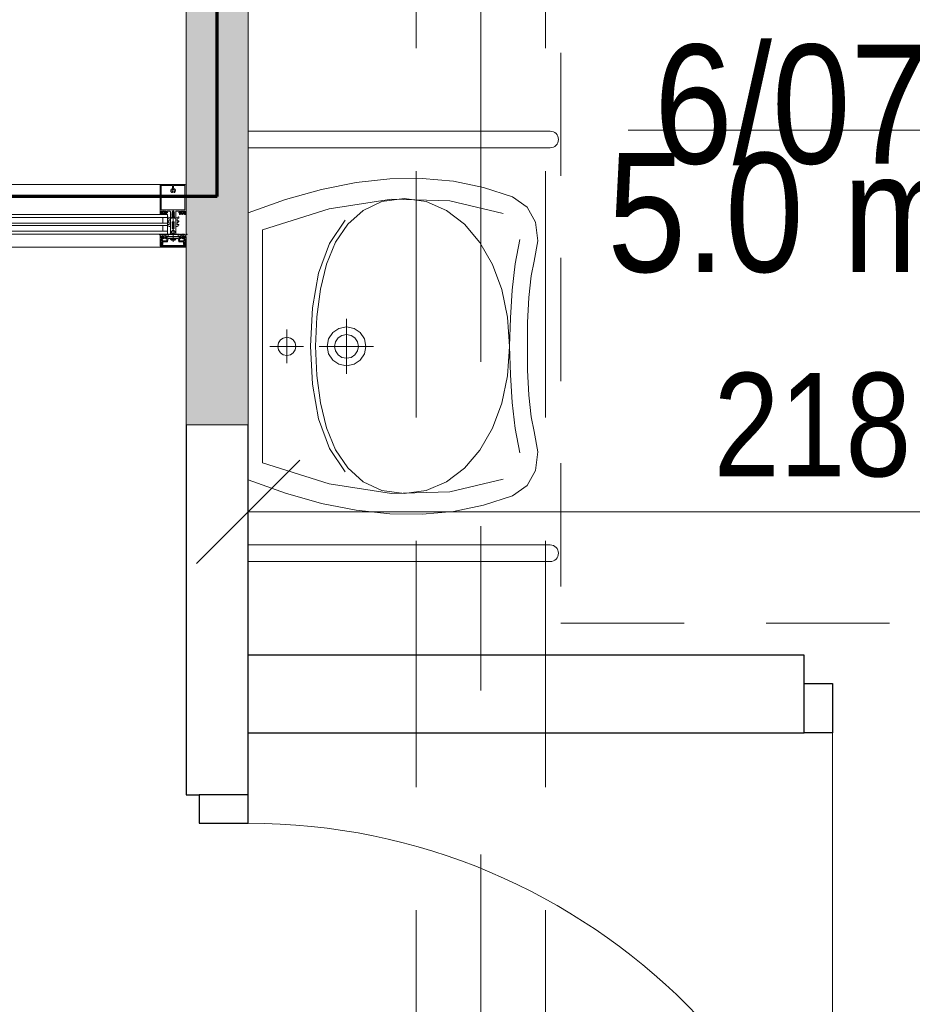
# Model space of a CAD drawing. Header units: centimetres. Extents: x -1631 to 21770, y -8842 to 3590.
# Tile 118 of 133: x 498 to 671, y 1522 to 1712. Entities that reach past the tile are written whole.
import ezdxf

# ---------------------------------------------------------------- set-up
doc = ezdxf.new("R2010")
doc.units = ezdxf.units.CM
for name, pattern in [('Długa kreska', [142.875, 95.25, -47.625]), ('Oś', [222.25, 127, -31.75, 31.75, -31.75]), ('Ponad', [39.688, 23.813, -15.875]), ('Ukryte', [71.438, 47.625, -23.813])]:
    doc.linetypes.add(name, pattern=pattern)
for name, color, linetype, lineweight in [('A-ANNO-DIMS', 211, 'Continuous', 13), ('A-ANNO-DIMS-100', 211, 'Continuous', 13), ('A-AREA-IDEN', 2, 'Continuous', 13), ('A-DETL', 90, 'Continuous', 9), ('A-DETL-GENF', 92, 'Continuous', 9), ('A-DETL-HDLN', 90, 'Ukryte', 9), ('A-DETL-MEDM', 33, 'Continuous', 13), ('A-DOOR', 31, 'Continuous', 13), ('A-FLOR-OVHD', 1, 'Ponad', 9), ('A-GLAZ-CURT', 52, 'Continuous', 9), ('A-GLAZ-CWMG', 51, 'Continuous', 9), ('A-WALL', 113, 'Continuous', 13), ('A-WALL-PATT', 111, 'Continuous', 13), ('P-SANR-FIXT', 6, 'Continuous', 9), ('S-GRID', 1, 'Continuous', 13)]:
    doc.layers.add(name, color=color, linetype=linetype, lineweight=lineweight)
doc.styles.add('Arial Narrow_5', font='ARIALN.TTF', dxfattribs={"height": 20})
doc.styles.add('Arial_11', font='arial.ttf', dxfattribs={"width": 0.85, "height": 23})
doc.dimstyles.new('Diagonal_1_100__0__wewnętrzne', dxfattribs={"dimscale": 30.48, "dimtxt": 20.468619, "dimasz": 0.656168, "dimexe": 0.164042, "dimexo": 0.0625, "dimgap": 0.032808, "dimtad": 1, "dimdec": 0, "dimdsep": 46, "dimtxsty": 'Arial Narrow_5', "dimblk1": 'OBLIQUE', "dimblk2": 'OBLIQUE', "dimsah": 1, "dimcen": 0.09, "dimazin": 0, "dimtfac": 1, "dimtdec": 4, "dimtix": 1, "dimtmove": 0, "dimatfit": 3, "dimfxl": 0, "dimtvp": 1, "dimtolj": 1, "dimtzin": 0, "dimarcsym": 0})

# ---------------------------------------------------------------- blocks, each defined once
blk = doc.blocks.new('DRZWI 1S - automatyczna etykieta - Drzwi 90 _łazienkowe_-2364279-6_piętro IV __13_80 m_ - stan projektowany')
at = {"layer": 'A-DETL-GENF'}
for p, q in [((-50.5, 7.5), (-50.5, -2)), ((-45, 7.5), (-50.5, 7.5)), ((-45, -2), (-45, 7.5)), ((50.5, 7.5), (45, 7.5)), ((45, 7.5), (45, -2)), ((50.5, -2), (50.5, 7.5)), ((-50.5, -2), (-45, -2)), ((45, -2), (50.5, -2))]:
    blk.add_line(p, q, dxfattribs=at)
at = {"layer": 'A-DETL-MEDM', "lineweight": 25}
for p, q in [((-45, 7.5), (-50.5, 7.5)), ((-50.5, 7.5), (-50.5, -2)), ((-45, -2), (-45, 7.5)), ((45, -2), (45, 7.5)), ((45, 7.5), (50.5, 7.5)), ((50.5, 7.5), (50.5, -2)), ((-50.5, -2), (-45, -2)), ((50.5, -2), (45, -2))]:
    blk.add_line(p, q, dxfattribs=at)
at = {"layer": 'A-DOOR'}
blk.add_line((45, 7.5), (45, 97.5), dxfattribs=at)
blk.add_arc((45, 7.5), 90, 90, 180, dxfattribs=at)
blk = doc.blocks.new('umywalka dla N_65x56 koło - Type 1-1264895-6_piętro IV __13_80 m_ - stan projektowany')
at = {"layer": 'P-SANR-FIXT'}
for p, q in [((-29.1, 64.4), (-29.1, 6)), ((-25.9, 64.4), (-25.9, 6)), ((50.9, 64.4), (50.9, 6)), ((54.1, 6), (54.1, 64.4)), ((-11.49, 61.58), (-14.43, 59.97)), ((-7.9, 62.01), (-11.49, 61.58)), ((-3.96, 61.28), (-7.9, 62.01)), ((-1.14, 60.72), (-3.96, 61.28)), ((28.96, 61.28), (26.14, 60.72)), ((32.9, 62.01), (28.96, 61.28)), ((36.49, 61.58), (32.9, 62.01)), ((39.43, 59.97), (36.49, 61.58)), ((-14.43, 59.97), (-16.38, 57.12)), ((3.08, 60.29), (-1.14, 60.72)), ((7.9, 60.04), (3.08, 60.29)), ((12.5, 60.01), (7.9, 60.04)), ((17.1, 60.04), (12.5, 60.01)), ((21.92, 60.29), (17.1, 60.04)), ((26.14, 60.72), (21.92, 60.29)), ((41.38, 57.12), (39.43, 59.97)), ((-16.38, 57.12), (-18.22, 51.51)), ((-8.14, 58.51), (-3.44, 57.63)), ((-3.44, 57.63), (1.64, 57.08)), ((23.33, 57.08), (28.41, 57.63)), ((28.41, 57.63), (33.11, 58.51)), ((43.22, 51.51), (41.38, 57.12)), ((-13.17, 55.28), (-15.64, 44.98)), ((6.84, 56.17), (1.52, 55.04)), ((1.64, 57.08), (6.99, 56.74)), ((12.52, 56.56), (6.84, 56.17)), ((6.99, 56.74), (12.48, 56.52)), ((12.48, 56.52), (17.98, 56.74)), ((18.18, 56.17), (12.52, 56.56)), ((17.98, 56.74), (23.33, 57.08)), ((23.49, 55.04), (18.18, 56.17)), ((40.64, 44.98), (38.17, 55.28)), ((1.52, 55.04), (-3.33, 53.22)), ((28.31, 53.22), (23.49, 55.04)), ((-18.22, 51.51), (-19.42, 45.69)), ((-3.33, 53.22), (-7.59, 50.79)), ((32.54, 50.79), (28.31, 53.22)), ((44.42, 45.69), (43.22, 51.51)), ((-7.59, 50.79), (-11.11, 47.81)), ((36.03, 47.81), (32.54, 50.79)), ((-11.11, 47.81), (-13.79, 44.33)), ((38.68, 44.33), (36.03, 47.81)), ((-19.42, 45.69), (-19.97, 39.64)), ((-15.64, 44.98), (-15.95, 33.74)), ((-13.79, 44.33), (-15.49, 40.42)), ((40.36, 40.42), (38.68, 44.33)), ((40.95, 33.74), (40.64, 44.98)), ((44.97, 39.64), (44.42, 45.69)), ((-15.49, 40.42), (-16.08, 36.14)), ((40.95, 36.14), (40.36, 40.42)), ((-19.97, 39.64), (-19.89, 33.38)), ((44.89, 33.38), (44.97, 39.64)), ((-16.08, 36.14), (-15.49, 31.83)), ((40.36, 31.83), (40.95, 36.14)), ((-19.89, 33.38), (-19.18, 26.89)), ((-15.95, 33.74), (-14.09, 21.65)), ((39.09, 21.65), (40.95, 33.74)), ((44.18, 26.89), (44.89, 33.38)), ((-15.49, 31.83), (-13.8, 28.22)), ((38.67, 28.22), (40.36, 31.83)), ((11.04, 28.47), (12.5, 28.76)), ((12.5, 30.26), (12.5, 19.76)), ((12.5, 28.76), (13.96, 28.47)), ((-19.18, 26.89), (-17.85, 20.17)), ((-13.8, 28.22), (-11.14, 25.26)), ((9.04, 26.47), (9.85, 27.66)), ((9.85, 27.66), (11.04, 28.47)), ((10.87, 26.64), (11.61, 27.13)), ((11.61, 27.13), (12.5, 27.31)), ((12.5, 27.31), (13.39, 27.13)), ((13.39, 27.13), (14.13, 26.64)), ((13.96, 28.47), (15.15, 27.66)), ((15.15, 27.66), (15.96, 26.47)), ((36.01, 25.26), (38.67, 28.22)), ((42.85, 20.17), (44.18, 26.89)), ((-11.14, 25.26), (-7.63, 22.92)), ((7.16, 25.01), (17.84, 25.01)), ((8.75, 25.01), (9.04, 26.47)), ((9.04, 23.56), (8.75, 25.01)), ((10.2, 25.01), (10.38, 25.91)), ((10.38, 24.12), (10.2, 25.01)), ((10.38, 25.91), (10.87, 26.64)), ((14.13, 26.64), (14.62, 25.91)), ((14.62, 25.91), (14.8, 25.01)), ((14.8, 25.01), (14.62, 24.12)), ((15.96, 26.47), (16.25, 25.01)), ((16.25, 25.01), (15.96, 23.56)), ((32.5, 22.92), (36.01, 25.26)), ((-7.38, 21.71), (-11.89, 24.74)), ((-7.63, 22.92), (-3.39, 21.17)), ((9.85, 22.36), (9.04, 23.56)), ((10.87, 23.39), (10.38, 24.12)), ((11.61, 22.89), (10.87, 23.39)), ((12.5, 22.71), (11.61, 22.89)), ((13.39, 22.89), (12.5, 22.71)), ((14.13, 23.39), (13.39, 22.89)), ((14.62, 24.12), (14.13, 23.39)), ((15.96, 23.56), (15.15, 22.36)), ((28.26, 21.17), (32.5, 22.92)), ((36.76, 24.74), (32.25, 21.71)), ((-14.09, 21.65), (-10.01, 8.8)), ((-1.64, 19.63), (-7.38, 21.71)), ((-3.39, 21.17), (1.45, 19.96)), ((11.04, 21.56), (9.85, 22.36)), ((12.5, 21.26), (11.04, 21.56)), ((13.96, 21.56), (12.5, 21.26)), ((15.15, 22.36), (13.96, 21.56)), ((23.42, 19.96), (28.26, 21.17)), ((32.25, 21.71), (26.51, 19.63)), ((35.01, 8.8), (39.09, 21.65)), ((-17.85, 20.17), (-15.89, 13.2)), ((5.06, 18.42), (-1.64, 19.63)), ((1.45, 19.96), (6.76, 19.26)), ((6.76, 19.26), (12.43, 19.04)), ((12.43, 19.04), (18.1, 19.26)), ((18.1, 19.26), (23.42, 19.96)), ((26.51, 19.63), (19.81, 18.42)), ((40.89, 13.2), (42.85, 20.17)), ((12.43, 18.04), (5.06, 18.42)), ((19.81, 18.42), (12.43, 18.04)), ((12.5, 16.73), (12.5, 10.22)), ((15.75, 13.48), (9.25, 13.48)), ((10.75, 13.48), (10.89, 14.16)), ((10.89, 12.8), (10.75, 13.48)), ((10.89, 14.16), (11.26, 14.71)), ((11.26, 14.71), (11.82, 15.09)), ((11.82, 15.09), (12.5, 15.23)), ((12.5, 15.23), (13.18, 15.09)), ((13.18, 15.09), (13.74, 14.71)), ((13.74, 14.71), (14.11, 14.16)), ((14.11, 14.16), (14.25, 13.48)), ((14.25, 13.48), (14.11, 12.8)), ((-15.89, 13.2), (-13.31, 6)), ((11.26, 12.24), (10.89, 12.8)), ((11.82, 11.86), (11.26, 12.24)), ((12.5, 11.72), (11.82, 11.86)), ((13.18, 11.86), (12.5, 11.72)), ((13.74, 12.24), (13.18, 11.86)), ((14.11, 12.8), (13.74, 12.24)), ((38.31, 6), (40.89, 13.2)), ((-10.01, 8.8), (12.5, 8.8)), ((12.5, 8.8), (35.01, 8.8))]:
    blk.add_line(p, q, dxfattribs=at)
for centre in [(-27.5, 64.4), (52.5, 64.4)]:
    blk.add_arc(centre, 1.6, 360, 180, dxfattribs=at)
blk = doc.blocks.new('Schueco_FWS-Glazing1 - SI_38mm_TripGlz 2-2609958-6_piętro IV __13_80 m_ - stan projektowany')
at = {"layer": 'A-GLAZ-CURT'}
for p, q in [((16.9, 0), (-16.9, 0)), ((-16.9, 0), (-16.9, -3.8)), ((16.9, -3.8), (16.9, 0)), ((-16.9, -3.8), (16.9, -3.8))]:
    blk.add_line(p, q, dxfattribs=at)
at = {"layer": 'A-GLAZ-CURT', "lineweight": 13}
for p, q in [((-16.9, -0.6), (16.9, -0.6)), ((-16.9, -1.7), (16.9, -1.7)), ((-16, -0.6), (-16, -1.7)), ((16, -0.6), (16, -1.7)), ((-16.9, -2.1), (16.9, -2.1)), ((-16.9, -3.2), (16.9, -3.2)), ((-16, -2.1), (-16, -3.2)), ((16, -2.1), (16, -3.2))]:
    blk.add_line(p, q, dxfattribs=at)
blk = doc.blocks.new('Rectangular Mullion - Schueco_FWS-50-SI_Tran_CovCap-20mm_Tran-55mm-V14-6_piętro IV __13_80 m_ - stan projektowany')
at = {"layer": 'A-GLAZ-CWMG'}
for p, q in [((525.38, 1680.33), (494.38, 1680.33)), ((489.38, 1670.73), (489.38, 1674.53)), ((494.38, 1670.72), (525.38, 1670.72)), ((494.38, 1668.23), (525.38, 1668.23))]:
    blk.add_line(p, q, dxfattribs=at)
blk = doc.blocks.new('Rectangular Mullion - SI_CovCap-20mm_Tran-55mm-2281819-6_piętro IV __13_80 m_ - stan projektowany')
at = {"layer": 'A-DETL-GENF'}
for p, q in [((2.37, 9.6), (-2.35, 9.6)), ((-2.5, 9.45), (-2.5, 7.8)), ((-2.5, 9.39), (-2.5, 4.79)), ((-2.29, 9.39), (-2.29, 4.79)), ((-0.12, 8.61), (-0.12, 8.55)), ((-0.12, 8.25), (-0.12, 8.13)), ((-0.1, 8.88), (-0.1, 9.34)), ((0.1, 9.34), (0.1, 8.88)), ((0.12, 8.55), (0.12, 8.61)), ((0.12, 8.13), (0.12, 8.25)), ((2.29, 9.39), (2.29, 4.79)), ((2.5, 7.8), (2.5, 9.45)), ((2.5, 9.39), (2.5, 4.79)), ((-2.35, 3.92), (-2.48, 3.92)), ((-2.09, 4.03), (-2.31, 3.93)), ((-2.26, 4.33), (-2.14, 4.43)), ((-2.22, 4.26), (-2.26, 4.28)), ((-1.9, 3.92), (-2.05, 3.86)), ((-2.04, 4.28), (-1.72, 4.28)), ((-2.02, 4.42), (-2.01, 4.41)), ((-1.98, 4.39), (-1.78, 4.39)), ((-1.72, 4.08), (-1.94, 4.08)), ((-1.8, 3.81), (-1.84, 3.9)), ((-1.74, 4.41), (-1.74, 4.42)), ((-1.7, 3.9), (-1.74, 3.81)), ((-1.67, 4.24), (-1.67, 4.13)), ((-1.62, 4.43), (-1.5, 4.33)), ((-1.58, 3.81), (-1.62, 3.9)), ((-1.5, 4.28), (-1.54, 4.26)), ((-1.48, 3.9), (-1.52, 3.82)), ((-1.35, 3.81), (-1.4, 3.9)), ((-0.5, 4.28), (-0.5, 3.15)), ((-0.21, 3.93), (-0.19, 3.94)), ((-0.19, 3.89), (-0.21, 3.91)), ((-0.18, 3.96), (-0.18, 4.1)), ((-0.08, 4.27), (-0.05, 4.28)), ((0, -1.48), (0, 4.68)), ((0.07, 4.27), (0.05, 4.28)), ((0.17, 3.96), (0.17, 4.1)), ((0.21, 3.93), (0.18, 3.94)), ((0.18, 3.89), (0.21, 3.91)), ((0.5, 3.15), (0.5, 4.28)), ((1.35, 3.81), (1.4, 3.9)), ((1.48, 3.9), (1.52, 3.82)), ((1.62, 4.43), (1.5, 4.33)), ((1.5, 4.28), (1.54, 4.26)), ((1.58, 3.81), (1.62, 3.9)), ((1.67, 4.24), (1.67, 4.13)), ((1.7, 3.9), (1.74, 3.81)), ((2.04, 4.28), (1.72, 4.28)), ((1.72, 4.08), (1.94, 4.08)), ((1.74, 4.41), (1.74, 4.42)), ((1.98, 4.39), (1.78, 4.39)), ((1.8, 3.81), (1.84, 3.9)), ((1.9, 3.92), (2.05, 3.86)), ((2.02, 4.42), (2.01, 4.41)), ((2.09, 4.03), (2.31, 3.93)), ((2.26, 4.33), (2.14, 4.43)), ((2.22, 4.26), (2.26, 4.28)), ((2.35, 3.92), (2.48, 3.92)), ((-2.37, 3.8), (-2.47, 3.8)), ((-0.78, 2.94), (-1.04, 3.09)), ((-0.78, 2.21), (-1.04, 2.36)), ((-0.91, 3.3), (-0.53, 3.08)), ((-0.91, 2.57), (-0.83, 2.52)), ((-0.75, 2.57), (-0.75, 2.89)), ((-0.75, 1.84), (-0.75, 2.16)), ((-0.5, 3.04), (-0.5, 1.52)), ((-0.45, 3.1), (-0.35, 3.1)), ((0.37, 3.1), (0.45, 3.1)), ((0.5, 3.04), (0.5, 1.52)), ((0.91, 3.3), (0.52, 3.08)), ((0.75, 2.57), (0.75, 2.89)), ((0.75, 1.84), (0.75, 2.16)), ((0.77, 2.94), (1.04, 3.09)), ((0.77, 2.21), (1.04, 2.36)), ((0.91, 2.57), (0.82, 2.52)), ((2.37, 3.8), (2.47, 3.8)), ((-0.76, 1.47), (-1.04, 1.63)), ((-0.91, 1.85), (-0.83, 1.8)), ((-0.55, 1.47), (-0.74, 1.47)), ((-0.3, 0.5), (-0.3, 0.28)), ((0.3, 0.5), (0.3, 0.28)), ((0.55, 1.47), (0.74, 1.47)), ((0.76, 1.47), (1.04, 1.63)), ((0.91, 1.85), (0.82, 1.8)), ((-2.6, 0), (-2.69, 0)), ((-2.34, -1.03), (-2.15, -1.46)), ((-2.32, -1.59), (-2.04, -1.59)), ((-2.18, -0.02), (-2.26, -0.17)), ((-2.06, -1.25), (-2.13, -1.09)), ((-2.07, -0.1), (-2.12, -0.02)), ((-2.1, -1.49), (-1.14, -1.49)), ((-1.88, -0.42), (-2.01, -0.42)), ((-2.01, -0.48), (-1.95, -0.48)), ((-1.96, -0.02), (-2, -0.1)), ((-1.98, -0.31), (-1.95, -0.36)), ((-1.98, -0.75), (-1.9, -0.85)), ((-1.34, -1.31), (-1.96, -1.31)), ((-1.85, -0.1), (-1.9, -0.02)), ((-1.84, -0.69), (-1.84, -0.57)), ((-1.83, -0.38), (-1.83, -0.36)), ((-1.74, -0.02), (-1.79, -0.1)), ((-1.79, -0.34), (-1.77, -0.35)), ((-1.79, -0.52), (-1.76, -0.52)), ((-1.67, -0.74), (-1.79, -0.74)), ((-1.74, -0.54), (-1.64, -0.7)), ((-1.72, -0.33), (-1.72, -0.32)), ((-1.72, -0.8), (-1.48, -0.8)), ((-1.63, -0.1), (-1.68, -0.02)), ((-1.67, -0.31), (-1.65, -0.32)), ((-1.6, -0.32), (-1.6, -0.3)), ((-1.52, -0.02), (-1.57, -0.1)), ((-1.56, -0.7), (-1.46, -0.54)), ((-1.55, -0.31), (-1.54, -0.32)), ((-1.41, -0.74), (-1.53, -0.74)), ((-1.49, -0.33), (-1.48, -0.32)), ((-1.41, -0.1), (-1.46, -0.02)), ((-1.44, -0.52), (-1.41, -0.52)), ((-1.43, -0.34), (-1.42, -0.36)), ((-1.38, -0.37), (-1.37, -0.37)), ((-1.36, -0.57), (-1.36, -0.69)), ((-1.3, -0.02), (-1.35, -0.1)), ((-1.3, -0.85), (-1.22, -0.75)), ((-1.25, -0.48), (-1.18, -0.48)), ((-1.2, -0.1), (-1.24, -0.02)), ((-1.07, -0.02), (-1.12, -0.1)), ((-1.09, -1.45), (-0.98, -0.84)), ((-0.95, -0.82), (-0.03, -0.82)), ((0.41, -1.04), (-0.41, -1.04)), ((-0.22, -1.18), (0.23, -1.18)), ((0.02, -0.82), (0.95, -0.82)), ((0.98, -0.84), (1.09, -1.45)), ((1.07, -0.02), (1.12, -0.1)), ((1.14, -1.49), (2.1, -1.49)), ((1.25, -0.48), (1.18, -0.48)), ((1.2, -0.1), (1.24, -0.02)), ((1.3, -0.85), (1.22, -0.75)), ((1.3, -0.02), (1.35, -0.1)), ((1.96, -1.31), (1.34, -1.31)), ((1.36, -0.57), (1.36, -0.69)), ((1.38, -0.37), (1.37, -0.37)), ((1.41, -0.1), (1.46, -0.02)), ((1.44, -0.52), (1.41, -0.52)), ((1.41, -0.74), (1.53, -0.74)), ((1.43, -0.34), (1.42, -0.36)), ((1.56, -0.7), (1.46, -0.54)), ((1.49, -0.33), (1.48, -0.32)), ((1.72, -0.8), (1.48, -0.8)), ((1.52, -0.02), (1.57, -0.1)), ((1.55, -0.31), (1.54, -0.32)), ((1.6, -0.32), (1.6, -0.3)), ((1.63, -0.1), (1.68, -0.02)), ((1.74, -0.54), (1.64, -0.7)), ((1.67, -0.31), (1.65, -0.32)), ((1.67, -0.74), (1.79, -0.74)), ((1.72, -0.33), (1.72, -0.32)), ((1.74, -0.02), (1.79, -0.1)), ((1.79, -0.52), (1.76, -0.52)), ((1.79, -0.34), (1.77, -0.35)), ((1.83, -0.38), (1.83, -0.36)), ((1.84, -0.69), (1.84, -0.57)), ((1.85, -0.1), (1.9, -0.02)), ((1.88, -0.42), (2.01, -0.42)), ((1.98, -0.75), (1.9, -0.85)), ((1.98, -0.31), (1.95, -0.36)), ((2.01, -0.48), (1.95, -0.48)), ((1.96, -0.02), (2, -0.1)), ((2.04, -1.59), (2.32, -1.59)), ((2.13, -1.09), (2.06, -1.25)), ((2.07, -0.1), (2.12, -0.02)), ((2.15, -1.46), (2.34, -1.03)), ((2.18, -0.02), (2.26, -0.17)), ((2.6, 0), (2.69, 0)), ((2.35, -2.5), (-2.35, -2.5)), ((2.13, -2.19), (-2.14, -2.19)), ((-2.13, -2.34), (2.12, -2.34))]:
    blk.add_line(p, q, dxfattribs=at)
at = {"layer": 'A-DETL-GENF', "flags": 128}
for points in [[(-0.15, 9.39), (-2.29, 9.39), (-2.29, 7.8)], [(2.29, 7.8), (2.29, 9.39), (0.15, 9.39)], [(-2.5, 4.9), (-2.5, 4.1), (-2.31, 4.1), (-2.23, 4.18), (-2.23, 4.24), (-2.35, 4.24), (-2.35, 4.47), (-1.91, 4.47)], [(-2.5, 3.94), (-2.5, 4.08), (-2.3, 4.08), (-2.25, 4.07)], [(-2.29, 4.9), (-2.29, 4.7), (2.29, 4.7), (2.29, 4.9)], [(-1.86, 4.47), (-1.41, 4.47), (-1.41, 4.24), (-1.53, 4.24), (-1.53, 4.18), (-1.45, 4.1), (-1.09, 4.1), (-1.09, 4.22), (-1.21, 4.22), (-1.21, 4.43), (-0.65, 4.43)], [(-1.51, 4.07), (-1.46, 4.08), (-1.26, 4.08), (-1.26, 3.89), (-1.3, 3.81)], [(-0.2, 0.11), (-0.2, 0), (-0.5, 0), (-0.5, 3.07), (-0.18, 3.07), (-0.18, 3.88)], [(-0.26, 0.58), (0, 0.8), (0, 1.1), (-0.2, 1.1), (-0.2, 1.3), (-0.1, 1.3), (-0.1, 1.46), (-0.2, 1.46), (-0.2, 1.66), (0, 1.66), (0, 1.83), (-0.2, 1.83), (-0.2, 2.03), (-0.1, 2.03), (-0.1, 2.2), (-0.2, 2.2), (-0.2, 2.4), (0, 2.4), (0, 4.3), (0, 2.4), (0.2, 2.4), (0.2, 2.2), (0.1, 2.2), (0.1, 2.03), (0.2, 2.03), (0.2, 1.83), (0, 1.83), (0, 1.66), (0.2, 1.66), (0.2, 1.46), (0.1, 1.46), (0.1, 1.3), (0.2, 1.3), (0.2, 1.1), (0, 1.1), (0, 0.8), (0.26, 0.58)], [(-0.25, 3.2), (-0.25, 3.29), (-0.2, 3.32), (-0.2, 3.44), (-0.25, 3.47), (-0.2, 3.5), (-0.2, 3.62), (-0.25, 3.65), (-0.2, 3.68), (-0.2, 3.8), (-0.25, 3.83), (-0.2, 3.86), (-0.2, 3.98), (-0.25, 4.01), (-0.2, 4.04), (-0.2, 4.16), (-0.25, 4.19), (-0.2, 4.22), (-0.2, 4.25), (-0.09, 4.45)], [(0.09, 4.45), (0.2, 4.25), (0.2, 4.13), (0.25, 4.1), (0.2, 4.07), (0.2, 3.95), (0.25, 3.92), (0.2, 3.89), (0.2, 3.77), (0.25, 3.74), (0.2, 3.71), (0.2, 3.59), (0.25, 3.56), (0.2, 3.53), (0.2, 3.41), (0.25, 3.38), (0.2, 3.35), (0.2, 3.23), (0.25, 3.2)], [(0.2, 0.11), (0.2, 0), (0.5, 0), (0.5, 3.07), (0.17, 3.07), (0.17, 3.88)], [(0.65, 4.43), (1.21, 4.43), (1.21, 4.22), (1.09, 4.22), (1.09, 4.1), (1.45, 4.1), (1.53, 4.18), (1.53, 4.24), (1.41, 4.24), (1.41, 4.47), (1.85, 4.47)], [(1.51, 4.07), (1.46, 4.08), (1.26, 4.08), (1.26, 3.89), (1.3, 3.81)], [(1.9, 4.47), (2.35, 4.47), (2.35, 4.24), (2.23, 4.24), (2.23, 4.18), (2.31, 4.1), (2.5, 4.1), (2.5, 4.9)], [(2.5, 3.94), (2.5, 4.08), (2.3, 4.08), (2.25, 4.07)], [(-2.5, -2.35), (-2.5, -0.5), (-2.39, -0.5), (-2.27, -0.86)], [(-2.48, -0.21), (-2.48, -0.48), (-2.07, -0.48)], [(-2.34, -1), (-2.34, -1.11), (-2.37, -1.22), (-2.37, -1.54)], [(-1.99, -1.64), (-1.99, -1.99), (-2.12, -1.99), (-2.12, -1.72), (-2.37, -1.72), (-2.37, -2.35), (2.37, -2.35), (2.37, -1.72), (2.12, -1.72), (2.12, -1.99), (1.99, -1.99), (1.99, -1.64)], [(-2.06, -0.93), (-2.14, -0.64), (-1.95, -0.64), (-1.95, -0.58), (-2.03, -0.5), (-2.35, -0.5), (-2.25, -0.87)], [(-2.18, -2.14), (-2.18, -1.78), (-2.32, -1.78), (-2.32, -2.14)], [(-1.92, -0.67), (-1.92, -0.68), (-1.97, -0.71)], [(-1.2, -0.42), (-1.32, -0.42), (-1.32, -0.39), (-1.19, -0.41)], [(-1.23, -0.71), (-1.28, -0.68), (-1.28, -0.67)], [(1.24, -1.23), (1.14, -0.64), (1.25, -0.64), (1.25, -0.58), (1.17, -0.5), (-1.17, -0.5), (-1.25, -0.58), (-1.25, -0.64), (-1.14, -0.64), (-1.24, -1.23)], [(-1.12, -0.48), (-0.98, -0.48), (-0.98, -0.09), (-1.02, -0.02)], [(0.52, -0.97), (0.54, -0.82), (-0.54, -0.82), (-0.52, -0.97)], [(1.12, -0.48), (0.98, -0.48), (0.98, -0.09), (1.02, -0.02)], [(1.2, -0.42), (1.32, -0.42), (1.32, -0.39), (1.19, -0.41)], [(1.23, -0.71), (1.28, -0.68), (1.28, -0.67)], [(1.92, -0.67), (1.92, -0.68), (1.97, -0.71)], [(2.25, -0.87), (2.35, -0.5), (2.03, -0.5), (1.95, -0.58), (1.95, -0.64), (2.14, -0.64), (2.06, -0.93)], [(2.48, -0.21), (2.48, -0.48), (2.07, -0.48)], [(2.33, -2.14), (2.33, -1.78), (2.19, -1.78), (2.19, -2.14)], [(2.27, -0.86), (2.39, -0.5), (2.5, -0.5), (2.5, -2.35)], [(2.37, -1.54), (2.37, -1.22), (2.34, -1.11), (2.34, -1)]]:
    blk.add_lwpolyline(points, dxfattribs=at)
for points in [[(0.97, 0), (-0.97, 0), (-0.97, -0.04), (0.97, -0.04)], [(0.97, -0.04), (-0.97, -0.04), (-0.97, -0.49), (0.97, -0.49)]]:
    blk.add_lwpolyline(points, close=True, dxfattribs=at)
at = {"layer": 'A-DETL-GENF'}
for centre, radius, start, end in [((-2.35, 9.45), 0.15, 90.0003, 179.9997), ((2.35, 9.45), 0.15, 0.1055, 83.878), ((0, 8.4), 0.45, 107.4982, 231.0552), ((-0.22, 8.13), 0.1, 231.0552, 0), ((0, 8.4), 0.21, 143.7768, 216.2232), ((-0.15, 8.55), 0.03, 229.6807, 0), ((-0.15, 8.25), 0.03, 0, 130.3193), ((-0.15, 9.34), 0.05, 0.0077, 89.9923), ((-0.15, 8.88), 0.05, 287.4982, 0), ((0, 8.4), 0.24, 60, 120), ((0.15, 9.34), 0.05, 89.9791, 180.0209), ((0.15, 8.88), 0.05, 180, 252.583), ((0.15, 8.55), 0.03, 180, 310.3193), ((0.15, 8.25), 0.03, 49.6807, 180), ((0.22, 8.13), 0.1, 180, 308.9448), ((0, 8.4), 0.45, 308.9448, 72.583), ((0, 8.4), 0.21, 323.7768, 36.2232), ((-2.48, 3.94), 0.02, 180.0007, 269.9993), ((-2.43, 3.83), 0.059, 88.5974, 194.6036), ((-2.47, 3.82), 0.02, 194.6036, 270), ((-2.43, 4.82), 0.933, 269.587, 293.0035), ((-2.4, 4.8), 0.997, 271.4989, 290.69), ((-2.35, 4.02), 0.1, 270.0001, 294), ((-2.24, 4.3), 0.03, 128.5798, 239.9915), ((-2.24, 4.1), 0.03, 255.4027, 14.3746), ((-2.23, 4.24), 0.02, 346.6587, 60.0171), ((-1.94, 4.17), 0.277, 166.6587, 194.3746), ((-2.08, 4.37), 0.08, 38.8475, 129.685), ((-2.04, 4.23), 0.0496, 92.7559, 159.6878), ((-1.94, 4.23), 0.148, 172.4164, 270.2404), ((-2.07, 3.99), 0.0337, 293.0035, 114), ((-1.98, 4.44), 0.05, 218.8475, 270), ((-1.88, 4.46), 0.0255, 12.35, 167.65), ((-1.89, 3.87), 0.05, 30.069, 110.536), ((-1.77, 3.83), 0.03, 210.0871, 329.9129), ((-1.78, 4.44), 0.05, 270, 321.1528), ((-1.67, 4.37), 0.08, 50.315, 141.1528), ((-1.72, 4.23), 0.0499, 9.2263, 86.9893), ((-1.72, 4.13), 0.0502, 273.3323, 359.7322), ((-1.66, 3.88), 0.0402, 27.7922, 152.3701), ((-1.55, 3.83), 0.0299, 210.122, 335.064), ((-1.53, 4.24), 0.02, 119.9847, 193.341), ((-1.82, 4.17), 0.277, 345.6254, 13.341), ((-1.52, 4.1), 0.03, 165.6254, 284.5942), ((-1.52, 4.3), 0.03, 300.0085, 51.4202), ((-1.44, 3.88), 0.0414, 28.176, 151.824), ((-1.33, 3.83), 0.0301, 210.1258, 329.8742), ((-0.65, 4.28), 0.15, 359.9706, 90.0294), ((-0.21, 3.92), 0.01, 120.0303, 239.9802), ((-0.2, 3.96), 0.02, 300.0303, 360), ((-0.2, 3.88), 0.02, 360, 59.9802), ((0.02, 4.1), 0.2, 120, 180), ((0, 4.4), 0.1, 28.7984, 151.2016), ((0, 4.2), 0.1, 90, 120), ((0, 4.2), 0.1, 60, 90), ((-0.03, 4.1), 0.2, 360, 60), ((0.19, 3.96), 0.02, 180, 239.9697), ((0.19, 3.88), 0.02, 120.0198, 180), ((0.2, 3.92), 0.01, 300.0198, 59.9697), ((0.65, 4.28), 0.15, 89.9706, 180.0294), ((1.33, 3.83), 0.0301, 210.1258, 329.8742), ((1.44, 3.88), 0.0414, 28.176, 151.824), ((1.52, 4.3), 0.03, 128.5798, 239.9915), ((1.52, 4.1), 0.03, 255.4058, 14.3746), ((1.55, 3.83), 0.0299, 204.936, 329.878), ((1.53, 4.24), 0.02, 346.659, 60.0153), ((1.82, 4.17), 0.277, 166.659, 194.3746), ((1.67, 4.37), 0.08, 38.8472, 129.685), ((1.66, 3.88), 0.0402, 27.6299, 152.2078), ((1.72, 4.23), 0.0499, 93.0107, 170.7737), ((1.72, 4.13), 0.0502, 180.2678, 266.6677), ((1.78, 4.44), 0.05, 218.8472, 270), ((1.77, 3.83), 0.03, 210.0871, 329.9129), ((1.89, 3.87), 0.05, 69.464, 149.931), ((1.88, 4.46), 0.0255, 12.35, 167.65), ((1.94, 4.23), 0.148, 269.7596, 7.5836), ((1.98, 4.44), 0.05, 270, 321.1525), ((2.08, 4.37), 0.08, 50.315, 141.1525), ((2.04, 4.23), 0.0496, 20.3122, 87.2441), ((2.07, 3.99), 0.0337, 66, 246.9965), ((2.4, 4.8), 0.997, 249.31, 268.5011), ((2.43, 4.82), 0.933, 246.9965, 270.413), ((2.23, 4.24), 0.02, 119.9829, 193.3413), ((1.94, 4.17), 0.277, 345.6254, 13.3413), ((2.24, 4.1), 0.03, 165.6254, 284.5973), ((2.24, 4.3), 0.03, 300.0085, 51.4202), ((2.35, 4.02), 0.1, 246, 269.9999), ((2.43, 3.83), 0.059, 345.3964, 91.4026), ((2.47, 3.82), 0.02, 270, 345.3964), ((2.48, 3.94), 0.02, 270.0007, 359.9993), ((-0.98, 3.2), 0.125, 60, 240), ((-0.98, 2.47), 0.125, 60, 240), ((-0.8, 2.57), 0.05, 240, 360), ((-0.8, 2.89), 0.05, 360, 60), ((-0.8, 2.16), 0.05, 360, 60), ((-0.55, 3.04), 0.05, 360, 60), ((-0.45, 3.15), 0.05, 179.9899, 270.0101), ((-0.35, 3.2), 0.0999, 269.9704, 0.0296), ((0.37, 3.23), 0.126, 191.5693, 265.5931), ((0.45, 3.15), 0.05, 270.9313, 359.9852), ((0.55, 3.04), 0.05, 120, 180), ((0.8, 2.89), 0.05, 120, 180), ((0.8, 2.57), 0.05, 180, 300), ((0.8, 2.16), 0.05, 120, 180), ((0.97, 3.2), 0.125, 300, 120), ((0.97, 2.47), 0.125, 300, 120), ((-0.98, 1.74), 0.125, 60, 240), ((-0.8, 1.84), 0.05, 240, 360), ((-0.74, 1.52), 0.05, 240, 270), ((-0.55, 1.52), 0.05, 270, 360), ((-0.2, 0.5), 0.1, 130, 180), ((-0.2, 0.28), 0.1, 180, 240), ((-0.3, 0.11), 0.1, 360, 60), ((0.3, 0.11), 0.1, 120, 180), ((0.2, 0.28), 0.1, 300, 360), ((0.2, 0.5), 0.1, 0, 50), ((0.55, 1.52), 0.05, 180, 270), ((0.74, 1.52), 0.05, 270, 300), ((0.8, 1.84), 0.05, 180, 300), ((0.97, 1.74), 0.125, 300, 120), ((-2.69, -0.03), 0.03, 89.9022, 261.6433), ((-2.73, -0.34), 0.286, 27.5921, 81.6433), ((-2.6, -0.2), 0.2, 80.4545, 89.9022), ((-2.61, -0.29), 0.291, 25.3637, 80.4545), ((-2.32, -1.54), 0.0512, 180.5709, 268.6482), ((-2.31, -0.14), 0.05, 205.3637, 330.1649), ((-2.29, -1.01), 0.06, 98.4417, 205), ((-2.27, -1), 0.07, 120.0064, 180), ((-2.34, -0.88), 0.07, 300.0064, 18), ((-2.31, -0.89), 0.06, 278.4417, 15), ((-2.15, -0.03), 0.03, 30.7154, 150.1649), ((-2.1, -1.44), 0.05, 205, 270), ((-2.08, -1.06), 0.06, 108.8192, 205), ((-2.12, -0.95), 0.06, 288.8192, 15), ((-2.04, -0.08), 0.0417, 215.132, 324.868), ((-2.01, -0.35), 0.065, 90, 270), ((-2.04, -0.48), 0.03, 0, 180), ((-1.96, -1.21), 0.1, 205, 270), ((-2.04, -1.64), 0.05, 0, 90.0001), ((-2.01, -0.33), 0.04, 29.9937, 90), ((-1.95, -0.73), 0.03, 120.0049, 219.9897), ((-1.93, -0.03), 0.03, 30.5887, 149.5346), ((-1.86, -0.31), 0.1, 210.0023, 269.1728), ((-1.95, -0.51), 0.03, 0.0185, 89.0948), ((-1.62, -0.59), 0.314, 165.4979, 194.5021), ((-1.84, -0.8), 0.08, 219.9967, 337.3844), ((-1.88, -0.37), 0.05, 270, 305.0779), ((-1.86, -0.37), 0.0339, 269.1783, 356.9975), ((-1.82, -0.08), 0.0415, 215.012, 324.988), ((-1.6, -0.77), 0.44, 54.1588, 125.0779), ((-1.79, -0.57), 0.05, 89.9897, 180.0103), ((-1.79, -0.69), 0.05, 179.9899, 270.0101), ((-1.8, -0.36), 0.0272, 60.011, 176.9853), ((-1.75, -0.32), 0.0316, 240.007, 341.9967), ((-1.76, -0.55), 0.03, 29.9936, 90.0121), ((-1.72, -0.85), 0.05, 90.0003, 157.3776), ((-1.71, -0.03), 0.03, 30.1448, 149.5346), ((-1.69, -0.33), 0.03, 45.0005, 162.0009), ((-1.67, -0.71), 0.03, 269.9936, 30.0024), ((-1.63, -0.3), 0.0316, 224.991, 327.0104), ((-1.6, -0.08), 0.043, 217.8436, 323.8234), ((-1.57, -0.32), 0.03, 30.0003, 146.9985), ((-1.53, -0.71), 0.03, 150.0027, 270.0013), ((-1.51, -0.31), 0.0316, 210.0026, 311.9974), ((-1.49, -0.03), 0.03, 30.3449, 149.5346), ((-1.46, -0.34), 0.03, 14.9955, 132.0028), ((-1.48, -0.85), 0.05, 22.6209, 90.0012), ((-1.44, -0.55), 0.03, 89.9893, 150.005), ((-1.36, -0.8), 0.08, 202.6228, 319.9969), ((-1.39, -0.35), 0.03, 195.0015, 296.9968), ((-1.38, -0.08), 0.0419, 215.4665, 324.6999), ((-1.41, -0.57), 0.05, 0.009, 89.991), ((-1.41, -0.69), 0.05, 270.0092, 359.9908), ((-1.35, -0.39), 0.03, 0.0112, 116.991), ((-1.32, -0.39), 0.03, 234.1588, 270), ((-1.34, -1.21), 0.1, 270, 350), ((-1.27, -0.03), 0.03, 30.3446, 149.7685), ((-1.25, -0.51), 0.03, 90, 193.1975), ((-1.58, -0.59), 0.314, 345.517, 13.1975), ((-1.24, -0.73), 0.03, 319.9887, 60.0017), ((-1.16, -0.08), 0.0416, 206.9541, 331.568), ((-1.2, -0.45), 0.033, 305.0901, 90), ((-1.19, -0.46), 0.05, 7.1737, 90.0088), ((-1.12, -0.45), 0.03, 187.1885, 269.997), ((-1.14, -1.44), 0.05, 270, 350), ((-1.05, -0.03), 0.03, 29.7965, 150.132), ((-0.95, -0.85), 0.03, 90, 170), ((-0.31, -0.92), 0.22, 193.9707, 242.728), ((0, -0.29), 0.921, 243.7078, 255.8284), ((0, -0.82), 0.0256, 12.6804, 167.3196), ((0, -0.29), 0.92, 284.1683, 296.293), ((0.31, -0.92), 0.22, 297.2746, 346.0268), ((0.95, -0.85), 0.03, 10, 90), ((1.05, -0.03), 0.03, 29.868, 150.2035), ((1.14, -1.44), 0.05, 190, 270), ((1.16, -0.08), 0.0416, 208.432, 333.0459), ((1.12, -0.45), 0.03, 270.003, 352.8115), ((1.19, -0.46), 0.05, 89.9912, 172.8263), ((1.2, -0.45), 0.033, 90, 234.9099), ((1.24, -0.73), 0.03, 119.9983, 220.0113), ((1.27, -0.03), 0.03, 30.2315, 149.6554), ((1.34, -1.21), 0.1, 190, 270), ((1.25, -0.51), 0.03, 346.8025, 90), ((1.58, -0.59), 0.314, 166.8025, 194.483), ((1.36, -0.8), 0.08, 220.0031, 337.3772), ((1.35, -0.39), 0.03, 63.009, 179.9888), ((1.32, -0.39), 0.03, 270, 305.8412), ((1.6, -0.77), 0.44, 54.9221, 125.8412), ((1.38, -0.08), 0.0419, 215.3001, 324.5335), ((1.41, -0.57), 0.05, 90.009, 179.991), ((1.41, -0.69), 0.05, 180.0092, 269.9908), ((1.39, -0.35), 0.03, 243.0032, 344.9985), ((1.46, -0.34), 0.03, 47.9972, 165.0045), ((1.44, -0.55), 0.03, 29.995, 90.0107), ((1.48, -0.85), 0.05, 89.9988, 157.3791), ((1.49, -0.03), 0.03, 30.4654, 149.6551), ((1.51, -0.31), 0.0316, 228.0026, 329.9974), ((1.53, -0.71), 0.03, 269.9987, 29.9973), ((1.57, -0.32), 0.03, 33.0015, 149.9997), ((1.6, -0.08), 0.043, 216.1766, 322.1564), ((1.63, -0.3), 0.0316, 212.9896, 315.009), ((1.67, -0.71), 0.03, 149.9976, 270.0064), ((1.69, -0.33), 0.03, 17.9991, 134.9995), ((1.71, -0.03), 0.03, 30.4654, 149.8552), ((1.75, -0.32), 0.0316, 198.0033, 299.993), ((1.72, -0.85), 0.05, 22.6224, 89.9997), ((1.76, -0.55), 0.03, 89.9879, 150.0064), ((1.84, -0.8), 0.08, 202.6156, 320.0033), ((1.82, -0.08), 0.0415, 215.012, 324.988), ((1.8, -0.36), 0.0272, 3.0147, 119.989), ((1.79, -0.57), 0.05, 359.9897, 90.0103), ((1.79, -0.69), 0.05, 269.9899, 0.0101), ((1.86, -0.37), 0.0339, 183.0025, 270.8217), ((1.88, -0.37), 0.05, 234.9221, 270), ((1.86, -0.31), 0.1, 270.8272, 329.9977), ((1.93, -0.03), 0.03, 30.4654, 149.4113), ((1.95, -0.51), 0.03, 90.9052, 179.9815), ((1.62, -0.59), 0.314, 345.4979, 14.5021), ((1.96, -1.21), 0.1, 270, 335), ((1.95, -0.73), 0.03, 320.0103, 59.9951), ((2.01, -0.33), 0.04, 90, 150.0063), ((2.04, -1.64), 0.05, 89.9981, 180.0017), ((2.04, -0.08), 0.0417, 215.132, 324.868), ((2.01, -0.35), 0.065, 270, 90), ((2.04, -0.48), 0.03, 0, 180), ((2.12, -0.95), 0.06, 165, 251.1808), ((2.08, -1.06), 0.06, 335, 71.1808), ((2.1, -1.44), 0.05, 270, 335), ((2.15, -0.03), 0.03, 29.8351, 149.2846), ((2.31, -0.89), 0.06, 165, 261.5583), ((2.31, -0.14), 0.05, 209.8351, 334.6363), ((2.34, -0.88), 0.07, 162, 239.9983), ((2.27, -1), 0.07, 0, 59.9983), ((2.29, -1.01), 0.06, 335, 81.5583), ((2.32, -1.54), 0.0498, 269.8262, 0.1735), ((2.61, -0.29), 0.291, 99.5455, 154.6363), ((2.73, -0.34), 0.286, 98.3567, 152.4079), ((2.6, -0.2), 0.2, 90.0978, 99.5455), ((2.69, -0.03), 0.03, 278.3567, 90.0978), ((-2.35, -2.35), 0.15, 179.9938, 270.0062), ((-2.13, -2.14), 0.2, 179.9718, 270.0352), ((-2.14, -2.14), 0.0499, 179.8796, 270.0225), ((2.12, -2.14), 0.2, 270.0295, 359.9723), ((2.13, -2.14), 0.0501, 270.0875, 359.9336), ((2.35, -2.35), 0.15, 270.0494, 359.9506)]:
    blk.add_arc(centre, radius, start, end, dxfattribs=at)
blk = doc.blocks.new('DRZWI 1S - automatyczna etykieta - Drzwi 120-2381684-6_piętro IV __13_80 m_ - stan projektowany')
at = {"layer": 'A-DETL-GENF'}
for p, q in [((-65.5, 6), (-65.5, -3.5)), ((-60, 6), (-65.5, 6)), ((-60, -3.5), (-60, 6)), ((65.5, 6), (60, 6)), ((60, 6), (60, -3.5)), ((65.5, -3.5), (65.5, 6)), ((-65.5, -3.5), (-60, -3.5)), ((60, -3.5), (65.5, -3.5))]:
    blk.add_line(p, q, dxfattribs=at)
at = {"layer": 'A-DETL-MEDM', "lineweight": 25}
for p, q in [((-60, 6), (-65.5, 6)), ((-65.5, 6), (-65.5, -3.5)), ((-60, -3.5), (-60, 6)), ((60, -3.5), (60, 6)), ((60, 6), (65.5, 6)), ((65.5, 6), (65.5, -3.5)), ((-65.5, -3.5), (-60, -3.5)), ((65.5, -3.5), (60, -3.5))]:
    blk.add_line(p, q, dxfattribs=at)
at = {"layer": 'A-DOOR'}
blk.add_line((60, 6), (60, 126), dxfattribs=at)
blk.add_arc((60, 6), 120, 90, 180, dxfattribs=at)
blk = doc.blocks.new('DIMBLOCK58-6_piętro IV __13_80 m_ - stan projektowany')
at = {"layer": 'A-ANNO-DIMS-100', "transparency": 16777216}
for p, q in [((542.38, 1617.05), (552.38, 1627.05)), ((760.38, 1617.05), (770.38, 1627.05)), ((542.38, 1612.05), (542.38, 1622.05)), ((760.38, 1612.05), (760.38, 1622.05)), ((542.38, 1617.05), (532.38, 1607.05)), ((760.38, 1617.05), (542.38, 1617.05)), ((542.38, 1617.05), (542.38, 1612.05)), ((760.38, 1617.05), (750.38, 1607.05)), ((760.38, 1617.05), (760.38, 1612.05))]:
    blk.add_line(p, q, dxfattribs=at)
at = {"layer": 'A-ANNO-DIMS-100', "color": 0, "transparency": 16777216, "insert": (632.37, 1643.9), "char_height": 20, "width": 45.6158, "attachment_point": 1, "line_spacing_factor": 0.974696, "style": 'Arial Narrow_5'}
blk.add_mtext('218', dxfattribs=at)
blk = doc.blocks.new('_Oblique')
at = {"color": 0, "linetype": 'ByBlock', "lineweight": -2}
blk.add_line((-0.5, -0.5), (0.5, 0.5), dxfattribs=at)
blk = doc.blocks.new('METKA_POMIESZCZENIA2 - Rozbudowana krótka - bez ramki-2403173-6_piętro IV __13_80 m_ - stan projektowany')
at = {"layer": 'A-AREA-IDEN'}
for p, q in [((0, 0.425), (0, 0)), ((0.0976, 0), (-0.8, 0)), ((-0.8, 0), (0.8, 0)), ((0, 0), (0, -0.425))]:
    blk.add_line(p, q, dxfattribs=at)

msp = doc.modelspace()

# ---------------------------------------------------------------- hatches: boundary and pattern name
at = {"layer": 'A-WALL-PATT'}
h = msp.add_hatch(color=9, dxfattribs=at)
h.paths.add_polyline_path([(542.38, 132.33), (542.38, 139.33), (530.38, 139.33), (530.38, 132.33)], flags=0)
h.paths.add_polyline_path([(542.38, 250.33), (542.38, 465.83), (530.38, 465.83), (530.38, 250.33)], flags=0)
h.paths.add_polyline_path([(530.38, 657.83), (542.38, 657.83), (542.38, 660.33), (530.38, 660.33)], flags=0)
h.paths.add_polyline_path([(530.38, 781.33), (542.38, 781.33), (542.38, 1102.83), (530.38, 1102.83), (530.38, 788.28)], flags=0)
h.paths.add_polyline_path([(530.38, 1312.83), (542.38, 1312.83), (542.38, 1431.33), (530.38, 1431.33)], flags=0)
h.paths.add_polyline_path([(530.38, 1633.83), (542.38, 1633.83), (542.38, 2022.83), (530.38, 2022.83), (530.38, 1665.12)], flags=0)
h.paths.add_polyline_path([(542.38, 2173.83), (542.38, 2458.83), (530.38, 2458.83), (530.38, 2173.83)], flags=0)
h.paths.add_polyline_path([(530.38, 2593.83), (542.38, 2593.83), (542.38, 2824.33), (530.38, 2824.33), (530.38, 2634.27)], flags=0)

# ---------------------------------------------------------------- linework, layer by layer
at = {"layer": 'A-DETL', "linetype": 'Długa kreska', "lineweight": 70}
for q in [(536.38, 1848.33), (3.38, 1678)]:
    msp.add_line((536.38, 1678), q, dxfattribs=at)
at = {"layer": 'A-DETL-HDLN'}
for p, q in [((574.88, 420.83), (574.88, 2793.33)), ((599.88, 420.83), (599.88, 2793.33))]:
    msp.add_line(p, q, dxfattribs=at)
at = {"layer": 'A-FLOR-OVHD'}
for p, q in [((602.87, 1745.5), (602.87, 1595.5)), ((602.87, 1595.5), (752.87, 1595.5))]:
    msp.add_line(p, q, dxfattribs=at)
at = {"layer": 'A-WALL', "lineweight": 9}
for p, q in [((530.38, 2022.83), (530.38, 1680.33)), ((542.38, 1633.83), (542.38, 1819.83)), ((530.38, 1674.53), (530.38, 1670.73)), ((530.38, 1668.23), (530.38, 1633.83))]:
    msp.add_line(p, q, dxfattribs=at)
at = {"layer": 'A-WALL'}
msp.add_line((530.38, 1633.83), (542.38, 1633.83), dxfattribs=at)
at = {"layer": 'A-WALL', "color": 7, "lineweight": 25}
for p, q in [((530.38, 1633.83), (530.38, 1562.33)), ((542.38, 1562.33), (542.38, 1633.83)), ((649.88, 1589.33), (542.38, 1589.33)), ((649.88, 1583.83), (649.88, 1589.33)), ((542.38, 1574.33), (649.88, 1574.33)), ((530.38, 1562.33), (532.88, 1562.33))]:
    msp.add_line(p, q, dxfattribs=at)
at = {"layer": 'S-GRID', "linetype": 'Oś'}
msp.add_line((587.38, 2884.27), (587.38, 27.13), dxfattribs=at)

# ---------------------------------------------------------------- block references
at = {"layer": 'A-AREA-IDEN', "xscale": 99.99999999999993, "yscale": 99.99999999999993, "zscale": 99.99999999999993}
msp.add_blockref('METKA_POMIESZCZENIA2 - Rozbudowana krótka - bez ramki-2403173-6_piętro IV __13_80 m_ - stan projektowany', (695.87, 1690.82), dxfattribs=at)
at = {"layer": 'A-DOOR'}
for name, p, rotation in [('DRZWI 1S - automatyczna etykieta - Drzwi 90 _łazienkowe_-2364279-6_piętro IV __13_80 m_ - stan projektowany', (700.38, 1581.83), 180), ('DRZWI 1S - automatyczna etykieta - Drzwi 120-2381684-6_piętro IV __13_80 m_ - stan projektowany', (536.38, 1496.83), 269.9999999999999)]:
    msp.add_blockref(name, p, dxfattribs=dict(at, rotation=rotation))
at = {"layer": 'A-GLAZ-CURT', "rotation": 180}
msp.add_blockref('Schueco_FWS-Glazing1 - SI_38mm_TripGlz 2-2609958-6_piętro IV __13_80 m_ - stan projektowany', (509.88, 1670.73), dxfattribs=at)
at = {"layer": 'A-GLAZ-CWMG'}
msp.add_blockref('Rectangular Mullion - Schueco_FWS-50-SI_Tran_CovCap-20mm_Tran-55mm-V14-6_piętro IV __13_80 m_ - stan projektowany', (0, 0), dxfattribs=at)
at = {"layer": 'A-GLAZ-CWMG', "extrusion": (0, 0, -1)}
msp.add_blockref('Rectangular Mullion - SI_CovCap-20mm_Tran-55mm-2281819-6_piętro IV __13_80 m_ - stan projektowany', (-527.88, 1670.73), dxfattribs=at)
at = {"layer": 'P-SANR-FIXT', "rotation": 270.0000000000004}
msp.add_blockref('umywalka dla N_65x56 koło - Type 1-1264895-6_piętro IV __13_80 m_ - stan projektowany', (536.38, 1661.53), dxfattribs=at)

# ---------------------------------------------------------------- texts
at = {"layer": 'A-AREA-IDEN', "char_height": 23, "line_spacing_factor": 0.936439, "style": 'Arial_11'}
for s, insert, width, attachment_point in [('\\pt84.99995,169.9999,255.00008,340.00003,424.99998,509.99993,595.00011,680.00006,765.00001,849.99996,934.99991,1020.00009,1105.00004,1189.99999,1274.99994,1359.99989,1445.00007,1530.00002,1614.99997,1699.99992,1785.0001,1870.00005,1955,2039.99995,2124.9999,2210.00008,2295.00003,2379.99998,2464.99993,2550.00011,2635.00006,2720.00001;6/07a', (689.22, 1684.04), 68, 9), ('\\pt84.99995,169.9999,255.00008,340.00003,424.99998,509.99993,595.00011,680.00006,765.00001,849.99996,934.99991,1020.00009,1105.00004,1189.99999,1274.99994,1359.99989,1445.00007,1530.00002,1614.99997,1699.99992,1785.0001,1870.00005,1955,2039.99995,2124.9999,2210.00008,2295.00003,2379.99998,2464.99993,2550.00011,2635.00006,2720.00001;5.0 m˛', (689.22, 1686.43), 76.5, 3)]:
    msp.add_mtext(s, dxfattribs=dict(at, insert=insert, width=width, attachment_point=attachment_point))

# ---------------------------------------------------------------- dimensions: what is measured, and where the dimension line sits
at = {"layer": 'A-ANNO-DIMS'}
dim = msp.add_linear_dim(base=(542.38, 1617.05), p1=(760.38, 1612.05), p2=(542.38, 1612.05), dimstyle='Diagonal_1_100__0__wewnętrzne', override={"dimpost": '<>', "dimfxl": 218}, dxfattribs=at)
dim.commit()
dim.dimension.update_dxf_attribs({"geometry": 'DIMBLOCK58-6_piętro IV __13_80 m_ - stan projektowany', "text_midpoint": (651.38, 1628.26)})

doc.saveas('drawing.dxf')
